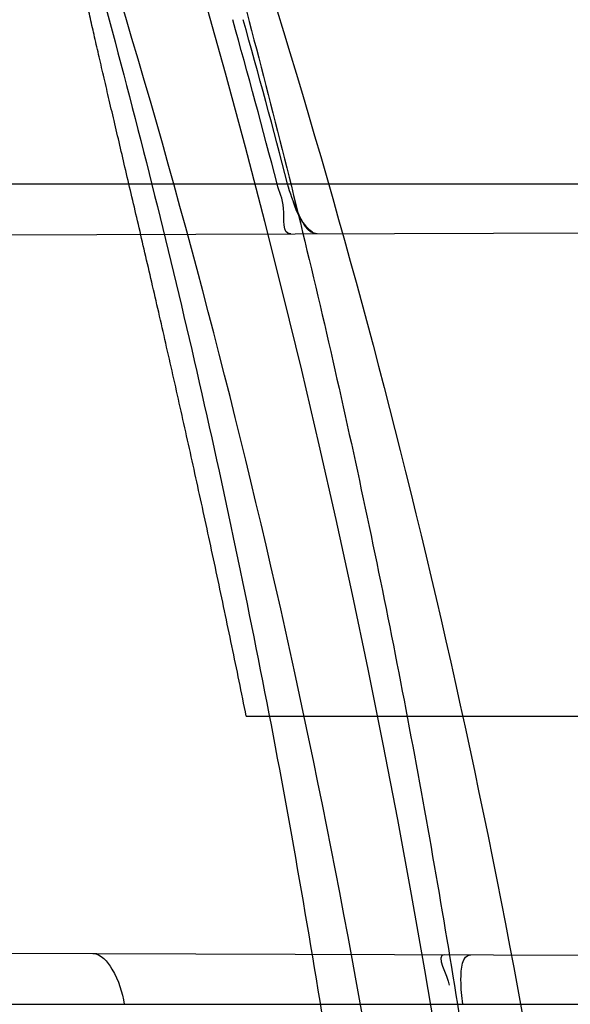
# Model space of a CAD drawing. Header units: millimetres. Extents: x 0 to 297, y 0 to 210.
# Tile 45 of 256: x 141.76 to 141.7902, y 90.9256 to 90.9796. Entities that reach past the tile are written whole.
import ezdxf

# ---------------------------------------------------------------- set-up
doc = ezdxf.new("R2010")
doc.units = ezdxf.units.MM
doc.header["$LTSCALE"] = 16.335
doc.layers.get('0').update_dxf_attribs({"linetype": 'CONTINUOUS'})
for name, color, linetype in [('01_GLOBAL', 7, 'CONTINUOUS'), ('INTFCLR_1', 7, 'CONTINUOUS'), ('INTFCLR_144815', 7, 'CONTINUOUS')]:
    doc.layers.add(name, color=color, linetype=linetype)

msp = doc.modelspace()

# ---------------------------------------------------------------- linework, layer by layer
at = {"color": 7, "linetype": 'Continuous'}
msp.add_circle((142.5788034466, 92.2083412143), 3.42, dxfattribs=at)
at = {"color": 9, "linetype": 'Continuous'}
msp.add_arc((142.5788034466, 92.2083412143), 3.3761688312, 182.9674534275, 267.0325465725, dxfattribs=at)
at = {"layer": '01_GLOBAL', "color": 7, "linetype": 'Continuous'}
msp.add_circle((142.5788034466, 92.2083412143), 3.465, dxfattribs=at)
at = {"layer": 'INTFCLR_1', "color": 9, "linetype": 'Continuous'}
for p, q in [((141.725158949, 90.97058959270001), (141.8020041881, 90.97058959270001)), ((141.7245857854, 90.9676640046), (141.8026887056, 90.9679366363)), ((141.7338707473, 90.92848277), (141.8107340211, 90.9282144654)), ((141.7357779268, 90.9255895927), (141.8111227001, 90.9255895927))]:
    msp.add_line(p, q, dxfattribs=at)
at = {"layer": 'INTFCLR_1', "color": 7, "linetype": 'Continuous'}
msp.add_lwpolyline([(141.7763412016, 90.9678446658), (141.7763010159, 90.9678471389), (141.7762597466, 90.96785482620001), (141.7762173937, 90.9678677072), (141.7761739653, 90.96788571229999), (141.7761294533, 90.96790882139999), (141.7760838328, 90.9679371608), (141.7760370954, 90.9679708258), (141.7759892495, 90.96800978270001), (141.775940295, 90.9680540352)], dxfattribs=at)
at = {"layer": 'INTFCLR_1', "color": 6, "linetype": 'Continuous'}
for centre, radius, start, end in [((141.273551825, 90.84008959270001), 0.5431065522, 270, 90.00000002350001), ((141.273551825, 90.84008959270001), 0.5161422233, 270, 90.00000002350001), ((141.2735916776, 90.8400921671), 0.5172828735, 14.6121631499, 15.6448325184), ((141.2741472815, 90.8400921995), 0.5173062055, 14.611485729, 15.6441050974)]:
    msp.add_arc(centre, radius, start, end, dxfattribs=at)
at = {"layer": 'INTFCLR_1', "color": 9, "linetype": 'Continuous'}
for points, knots in [([(141.7564146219, 90.67214758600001), (141.7574831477, 90.6750551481), (141.7595771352, 90.68092625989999), (141.7635668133, 90.69283277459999), (141.7700402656, 90.7142045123), (141.7760428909, 90.73928884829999), (141.7800065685, 90.7617077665), (141.7816728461, 90.7731553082), (141.7825328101, 90.7797764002), (141.7845176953, 90.7963988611), (141.7865801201, 90.82480135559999), (141.786249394, 90.85831129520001), (141.7846909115, 90.8800272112), (141.783710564, 90.8900544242), (141.7829887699, 90.8967234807), (141.7807586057, 90.9147232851), (141.7756949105, 90.94354598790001), (141.7683980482, 90.97168599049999), (141.7631787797, 90.98838778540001), (141.7612158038, 90.9943618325), (141.7582294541, 91.0031618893), (141.7514922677, 91.0215597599), (141.7398577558, 91.04856209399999), (141.7266081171, 91.07407256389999), (141.7173713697, 91.0897744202), (141.7130543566, 91.096763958), (141.7101864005, 91.1013200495), (141.7024300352, 91.1133026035), (141.6894327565, 91.1316928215), (141.6713790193, 91.1540805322), (141.6560874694, 91.1708617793), (141.64540551, 91.18158825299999), (141.6394993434, 91.18726746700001), (141.6313044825, 91.1949266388), (141.6198341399, 91.2049554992), (141.6074179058, 91.2146860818), (141.5999877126, 91.21997005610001), (141.5969902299, 91.2219990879), (141.595231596, 91.2231656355), (141.5931919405, 91.2244765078), (141.5909359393, 91.2258549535), (141.5889565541, 91.22699033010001), (141.587260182, 91.2278794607), (141.5858677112, 91.2285262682), (141.5847587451, 91.228921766), (141.5839916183, 91.22910084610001), (141.5833474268, 91.229003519), (141.5832219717, 91.22839726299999), (141.5835311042, 91.22772715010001), (141.5840679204, 91.2267985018), (141.5849352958, 91.22562953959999), (141.5860911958, 91.2242042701), (141.587545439, 91.22253261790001), (141.5892822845, 91.2206136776), (141.5909074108, 91.2188652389), (141.5923395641, 91.21734229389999), (141.5948337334, 91.21470682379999), (141.5989725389, 91.2103803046), (141.6073909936, 91.20154652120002), (141.6165855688, 91.19163585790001), (141.6249614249, 91.18216354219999), (141.6301387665, 91.17614023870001), (141.6384641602, 91.1662523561), (141.6512098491, 91.1502285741), (141.6679191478, 91.126915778), (141.680013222, 91.107884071), (141.6879313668, 91.094337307), (141.6933038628, 91.08480936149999), (141.702572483, 91.0674180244), (141.7149508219, 91.0411554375), (141.7234902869, 91.0192594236), (141.7274621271, 91.00790684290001)], [0, 0, 0, 0, 0.0103790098, 0.0208837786, 0.0420711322, 0.08518383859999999, 0.1071959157, 0.1183352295, 0.1239409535, 0.1295662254, 0.1744257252, 0.2192335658, 0.2417179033, 0.2473538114, 0.2529901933, 0.2641930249, 0.3081221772, 0.3509242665, 0.3614865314, 0.3667493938, 0.3719931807, 0.3926229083, 0.4323809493, 0.4704125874, 0.488853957, 0.4934075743, 0.4979380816, 0.506891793, 0.541232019, 0.5733300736, 0.6031972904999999, 0.6172524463, 0.624045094, 0.6306497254, 0.6548348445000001, 0.6750681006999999, 0.6834748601, 0.6853777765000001, 0.68719583, 0.6905456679, 0.6935010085, 0.6960526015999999, 0.698191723, 0.6999112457, 0.7012080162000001, 0.7020916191, 0.7026257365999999, 0.703100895, 0.7038825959, 0.7050751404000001, 0.7066972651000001, 0.7087491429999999, 0.7112254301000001, 0.7141189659, 0.7174213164, 0.7192231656, 0.7211235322, 0.729579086, 0.7392841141, 0.7620097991, 0.7748694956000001, 0.7816475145, 0.7886215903, 0.818178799, 0.8502213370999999, 0.88468242, 0.8936821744, 0.9027945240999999, 0.9213302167, 0.9597016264, 1, 1, 1, 1]), ([(141.589474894, 91.22708959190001), (141.5901302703, 91.2270894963), (141.5934664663, 91.2257697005), (141.5972968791, 91.2235292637), (141.6010154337, 91.2211904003), (141.6028021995, 91.2200263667), (141.6058484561, 91.21800314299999), (141.6133970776, 91.21273816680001), (141.6260174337, 91.20304741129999), (141.6376862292, 91.1930563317), (141.6460232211, 91.1854269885), (141.6520280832, 91.1797738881), (141.6628847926, 91.1691018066), (141.6784293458, 91.15240674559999), (141.6967876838, 91.1301309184), (141.7100118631, 91.1118246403), (141.7179037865, 91.099896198), (141.7208202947, 91.09536318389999), (141.7252087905, 91.0884116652), (141.734595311, 91.0728013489), (141.748064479, 91.04743455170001), (141.7598995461, 91.0205684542), (141.766753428, 91.0022608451), (141.7697904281, 90.99350690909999), (141.7717861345, 90.9875658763), (141.7770905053, 90.9709626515), (141.7845086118, 90.94298471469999), (141.7896594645, 90.91431187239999), (141.7919274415, 90.89640779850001), (141.7926613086, 90.8897756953), (141.793657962, 90.87980496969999), (141.795242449, 90.8582113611), (141.7955788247, 90.82488434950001), (141.7934815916, 90.79663997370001), (141.7914638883, 90.7801127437), (141.7905895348, 90.7735282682), (141.788895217, 90.7621430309), (141.7848639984, 90.73984187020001), (141.7787596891, 90.71489416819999), (141.7721799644, 90.6936469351), (141.768123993, 90.6818069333), (141.7659952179, 90.6759685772), (141.7649089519, 90.6730772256)], [0, 0, 0, 0, 0.0031306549, 0.0166311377, 0.0214593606, 0.0240790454, 0.0268205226, 0.0389267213, 0.0680356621, 0.1027866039, 0.1122691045, 0.1220183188, 0.1421809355, 0.1849822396, 0.2309158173, 0.2799873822, 0.2927706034, 0.2992370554, 0.3057353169, 0.3320403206, 0.3862319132, 0.4428084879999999, 0.4721383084, 0.4795908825, 0.487069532, 0.5020757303, 0.5628487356, 0.6251729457, 0.6410612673, 0.6490543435, 0.6570463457, 0.6889269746, 0.7524526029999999, 0.8160592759, 0.8240370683, 0.8319876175, 0.8477879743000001, 0.8790177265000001, 0.9402188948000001, 0.970317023, 0.9852457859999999, 1, 1, 1, 1]), ([(141.5894748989, 90.4530895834), (141.5892979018, 90.4530896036), (141.5888645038, 90.453175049), (141.5888868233, 90.45395412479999), (141.5893505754, 90.4547556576), (141.5901524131, 90.4559470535), (141.5913747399, 90.4574296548), (141.5929802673, 90.4592514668), (141.5949656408, 90.4613878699), (141.5971947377, 90.4637206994), (141.5996190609, 90.4662163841), (141.6031782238, 90.46985252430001), (141.6105296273, 90.4773399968), (141.6195432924, 90.486704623), (141.6278287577, 90.4956995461), (141.6323134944, 90.500698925), (141.6349707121, 90.50370456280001), (141.642015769, 90.5117541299), (141.6542358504, 90.5264206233), (141.6711890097, 90.54891642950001), (141.6850238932, 90.56953556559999), (141.6937443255, 90.58386952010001), (141.6977917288, 90.5908225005), (141.7005148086, 90.5955870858), (141.7080176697, 90.6090898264), (141.7196527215, 90.63222718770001), (141.7309710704, 90.65919529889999), (141.7380553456, 90.6789827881), (141.7414080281, 90.689232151), (141.74326968, 90.6952065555), (141.7478571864, 90.7104352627), (141.754617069, 90.7369742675), (141.7601493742, 90.7689508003), (141.7625257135, 90.7901596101), (141.7633872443, 90.80011831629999), (141.7638973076, 90.8068091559), (141.7650129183, 90.8251434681), (141.7653124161, 90.8551382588), (141.7631848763, 90.8850242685), (141.7609722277, 90.9031442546), (141.7600677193, 90.9097228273), (141.758622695, 90.9195008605), (141.7550282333, 90.9402318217), (141.7477475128, 90.9712699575), (141.7401050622, 90.9953997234), (141.7358975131, 91.00714062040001)], [0, 0, 0, 0, 0.0008731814, 0.0017184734, 0.0032338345, 0.0055641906, 0.008732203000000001, 0.0127298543, 0.0175349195, 0.0231216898, 0.028646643, 0.0346996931, 0.0482229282, 0.0804128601, 0.09881585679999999, 0.1085510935, 0.1135452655, 0.1186072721, 0.1613234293, 0.207686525, 0.2575125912, 0.2837456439, 0.2904463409, 0.297201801, 0.3108185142, 0.3666506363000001, 0.4248611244, 0.4549770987, 0.470314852, 0.4780577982, 0.4858479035, 0.548777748, 0.6130125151, 0.6457681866, 0.6540348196, 0.6623247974, 0.6788712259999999, 0.7446474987, 0.8101274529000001, 0.8265054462, 0.8346996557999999, 0.8428862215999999, 0.8752668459, 0.9384715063, 1, 1, 1, 1])]:
    msp.add_open_spline(points, degree=3, knots=knots, dxfattribs=at)
at = {"layer": 'INTFCLR_1', "color": 6, "linetype": 'Continuous'}
for points, knots in [([(141.6277114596, 91.22708959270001), (141.62722335, 91.22708959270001), (141.6272941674, 91.2251154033), (141.6286240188, 91.2237135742), (141.6303773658, 91.2209404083), (141.6330579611, 91.2176754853), (141.636536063, 91.21338186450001), (141.6409148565, 91.2081556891), (141.6460561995, 91.2020006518), (141.6515635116, 91.19533394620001), (141.6570035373, 91.1886267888), (141.6620669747, 91.18224014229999), (141.6667156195, 91.1762455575), (141.6709428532, 91.17066993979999), (141.6747632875, 91.16552206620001), (141.678203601, 91.1607902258), (141.6812975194, 91.15645408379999), (141.684076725, 91.1524886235), (141.6865629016, 91.14888322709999), (141.6887839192, 91.1456142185), (141.6907670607, 91.14265455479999), (141.6925435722, 91.139969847), (141.6941233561, 91.1375556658), (141.6955259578, 91.1353899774), (141.6967707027, 91.1334503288), (141.6978866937, 91.13169669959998), (141.6988796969, 91.1301244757), (141.6997620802, 91.12871811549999), (141.7005836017, 91.12740101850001), (141.7014128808, 91.12606327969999), (141.7023097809, 91.1246072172), (141.7032931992, 91.12299941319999), (141.7043734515, 91.121219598), (141.7055619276, 91.1192446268), (141.706875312, 91.1170411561), (141.7083246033, 91.11458304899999), (141.7099237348, 91.11183694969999), (141.7116817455, 91.10877663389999), (141.7136163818, 91.10535704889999), (141.7157436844, 91.1015316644), (141.7180830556, 91.0972414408), (141.7206593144, 91.0924115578), (141.7234900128, 91.0869698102), (141.726590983, 91.0808326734), (141.7299816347, 91.0738979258), (141.7336899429, 91.06602274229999), (141.7377398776, 91.05703497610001), (141.7421529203, 91.0467148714), (141.7469453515, 91.0347982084), (141.7521299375, 91.02090744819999), (141.7576364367, 91.0047235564), (141.7631009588, 90.9866925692), (141.7681397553, 90.9675743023), (141.7724835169, 90.948235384), (141.7760959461, 90.928843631), (141.7789762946, 90.9094758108), (141.7811396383, 90.8901288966), (141.78259316, 90.8708485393), (141.7833500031, 90.85161596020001), (141.7834187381, 90.8324615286), (141.782807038, 90.8133676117), (141.7815194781, 90.7943366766), (141.7795595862, 90.7753839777), (141.7769236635, 90.75647136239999), (141.7736112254, 90.7376240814), (141.7696058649, 90.7188012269), (141.7649044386, 90.700026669), (141.7595680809, 90.6815608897), (141.7539109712, 90.6643011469), (141.7483372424, 90.6489785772), (141.7431614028, 90.6358921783), (141.7384031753, 90.6246472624), (141.7340415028, 90.6149110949), (141.7300563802, 90.60642995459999), (141.7264192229, 90.5989959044), (141.7231040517, 90.5924542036), (141.7200858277, 90.5866790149), (141.7173473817, 90.581575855), (141.7148681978, 90.57706222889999), (141.7126227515, 90.5730569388), (141.7105887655, 90.5694929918), (141.7087453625, 90.56631374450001), (141.7070795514, 90.563481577), (141.705579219, 90.560962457), (141.7042282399, 90.55871863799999), (141.7030062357, 90.55670860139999), (141.701896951, 90.554899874), (141.7008702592, 90.5532389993), (141.6998448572, 90.5515926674), (141.698741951, 90.54983502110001), (141.697495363, 90.547864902), (141.6960930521, 90.5456696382), (141.6945138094, 90.5432229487), (141.6927331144, 90.5404962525), (141.6907308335, 90.5374685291), (141.6884841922, 90.5341192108), (141.6859642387, 90.5304209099), (141.6831423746, 90.52634758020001), (141.6799866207, 90.5218758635), (141.6764721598, 90.51699345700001), (141.6725652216, 90.5116795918), (141.668231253, 90.50591584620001), (141.6634587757, 90.49971750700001), (141.6582464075, 90.493104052), (141.6526341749, 90.48615232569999), (141.646910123, 90.4792048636), (141.6415439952, 90.4727739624), (141.6369559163, 90.4673043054), (141.633315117, 90.4628207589), (141.6305101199, 90.4594209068), (141.6286771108, 90.45653647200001), (141.6273060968, 90.45510292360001), (141.6272194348, 90.45308959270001), (141.6277114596, 90.45308959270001)], [0, 0, 0, 0, 0.0017146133, 0.0041239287, 0.0077631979, 0.0127375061, 0.019147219, 0.0271011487, 0.0367138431, 0.0473099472, 0.0574795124, 0.0670486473, 0.07593967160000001, 0.0841262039, 0.0916267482, 0.0984583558, 0.1046766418, 0.1103381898, 0.1154683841, 0.1200606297, 0.1242209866, 0.1279830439, 0.1313690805, 0.1343557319, 0.1370466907, 0.1394649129, 0.141657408, 0.1435788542, 0.1452969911, 0.147110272, 0.1491076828, 0.1513042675, 0.1537308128, 0.1564212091, 0.1594011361, 0.1627417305, 0.1664450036, 0.1705638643, 0.1751393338, 0.1802462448, 0.1859394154, 0.1923045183, 0.1994748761, 0.2074861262, 0.2164579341, 0.2265900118, 0.2380620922, 0.2510852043, 0.2660147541, 0.2831767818, 0.3031618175, 0.3260557, 0.3493456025, 0.3725974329, 0.3956655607, 0.4186206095, 0.4413650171, 0.4640353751, 0.4865253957, 0.5089623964, 0.531306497, 0.5536180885, 0.5759523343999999, 0.598223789, 0.6206818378, 0.6431588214, 0.6658101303, 0.6886542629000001, 0.710664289, 0.7296002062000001, 0.7459208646, 0.7600932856, 0.7724882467, 0.7833944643, 0.793008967, 0.8015592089, 0.8091555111, 0.8158987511, 0.8219029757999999, 0.8272448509, 0.832028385, 0.8363175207, 0.8401542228, 0.8435703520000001, 0.8466171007, 0.8493545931, 0.8518335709, 0.8540704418, 0.8562135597, 0.8586467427, 0.8613594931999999, 0.864403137, 0.8677972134, 0.87158895, 0.8758429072, 0.8805481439, 0.8857559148, 0.8915631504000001, 0.8979547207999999, 0.9049814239, 0.9126947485, 0.9211229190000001, 0.9303127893, 0.9401736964, 0.9507020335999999, 0.9616958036, 0.9717974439, 0.9801138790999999, 0.9868020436, 0.9920080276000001, 0.9957951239, 0.9982716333, 1, 1, 1, 1]), ([(141.6277114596, 90.45308959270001), (141.628171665, 90.45308959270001), (141.6293857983, 90.4535584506), (141.6315047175, 90.4546851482), (141.6344755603, 90.4566024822), (141.6382959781, 90.45932618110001), (141.6430293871, 90.46297042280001), (141.6486619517, 90.46758769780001), (141.6548706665, 90.47298156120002), (141.6611699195, 90.47874448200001), (141.6671157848, 90.4844418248), (141.6725640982, 90.4898702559), (141.6775235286, 90.49499331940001), (141.6820174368, 90.4997851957), (141.6860792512, 90.50424019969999), (141.6897364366, 90.50835687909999), (141.6930192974, 90.51213812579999), (141.695970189, 90.5156093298), (141.6986132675, 90.51877794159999), (141.7009775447, 90.5216603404), (141.7030883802, 90.5242738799), (141.7049778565, 90.526646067), (141.7066938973, 90.528827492), (141.7083843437, 90.53100071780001), (141.7101852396, 90.53334413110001), (141.7120971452, 90.53586602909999), (141.7139888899, 90.53839686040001), (141.7158471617, 90.5409158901), (141.7177807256, 90.5435730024), (141.719921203, 90.54655873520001), (141.7223135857, 90.5499520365), (141.7249869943, 90.55381783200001), (141.7279695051, 90.558226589), (141.7312859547, 90.56325135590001), (141.7349620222, 90.56898214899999), (141.739037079, 90.5755449), (141.7435494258, 90.58308452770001), (141.7485344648, 90.591778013), (141.7540294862, 90.6018595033), (141.760066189, 90.61360340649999), (141.766684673, 90.62742065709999), (141.7737557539, 90.64350792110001), (141.780825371, 90.6613597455), (141.7874356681, 90.68018148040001), (141.7933066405, 90.6992600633), (141.7983875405, 90.71840914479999), (141.8026952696, 90.7376081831), (141.8062277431, 90.7567556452), (141.8090134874, 90.77590353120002), (141.811058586, 90.7949702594), (141.8123825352, 90.81398619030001), (141.8129971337, 90.83293247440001), (141.8129122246, 90.8518123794), (141.8121342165, 90.87063713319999), (141.8106673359, 90.8893947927), (141.8085112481, 90.9080934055), (141.8056642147, 90.9267302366), (141.8021262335, 90.9452767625), (141.7978831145, 90.9637745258), (141.7929277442, 90.9822003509), (141.7872355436, 91.0005755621), (141.7808222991, 91.0188067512), (141.7739442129, 91.03620618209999), (141.7670434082, 91.0519657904), (141.7605810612, 91.0655293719), (141.7546880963, 91.07706645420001), (141.7493295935, 91.08696962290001), (141.7444701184, 91.0955139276), (141.7400702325, 91.1029297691), (141.7360941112, 91.1093927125), (141.7325006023, 91.1150506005), (141.7292596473, 91.12001098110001), (141.726339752, 91.12437206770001), (141.7237187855, 91.128203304), (141.7213647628, 91.13157857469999), (141.7192605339, 91.1345456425), (141.717372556, 91.1371689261), (141.7156764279, 91.13949490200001), (141.7140548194, 91.1416921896), (141.7123690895, 91.1439503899), (141.7105117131, 91.1464071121), (141.7085985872, 91.1489024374), (141.7066793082, 91.1513715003), (141.7047357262, 91.15383994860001), (141.7026024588, 91.1565116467), (141.7002196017, 91.15944934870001), (141.69755058, 91.1626834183), (141.6945697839, 91.1662275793), (141.6912418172, 91.1701004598), (141.6875371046, 91.1743119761), (141.6834171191, 91.178874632), (141.6788518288, 91.1837864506), (141.6738154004, 91.18903530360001), (141.6682758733, 91.1946010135), (141.6622344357, 91.2004349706), (141.6557918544, 91.2063757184), (141.6493931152, 91.21197413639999), (141.6435362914, 91.2168073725), (141.6386043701, 91.22062540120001), (141.6346411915, 91.223465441), (141.6315795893, 91.22545094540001), (141.6294126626, 91.22660901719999), (141.6281767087, 91.22708959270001), (141.6277114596, 91.22708959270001)], [0, 0, 0, 0, 0.0015510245, 0.0042404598, 0.008161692, 0.0134191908, 0.0200669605, 0.0282845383, 0.0379646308, 0.04778133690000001, 0.0570562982, 0.0657163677, 0.0737008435, 0.0810864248, 0.08785639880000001, 0.09401872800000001, 0.09964461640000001, 0.1047327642, 0.1093734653, 0.1135510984, 0.1172970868, 0.1206958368, 0.1237721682, 0.1266512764, 0.1299751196, 0.1337328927, 0.1373171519, 0.1406241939, 0.1442827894, 0.1483924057, 0.1530055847, 0.1582756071, 0.1642330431, 0.1709447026, 0.1785661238, 0.1871788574, 0.1969791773, 0.2081785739, 0.2209513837, 0.2356728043, 0.2526768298, 0.2725784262, 0.2948857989, 0.3173719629, 0.3397942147, 0.362144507, 0.3841260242, 0.4060931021, 0.4277499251, 0.4493238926, 0.4707068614, 0.4919794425, 0.5131973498, 0.5343237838, 0.5554641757, 0.5765947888, 0.5977467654, 0.6189899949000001, 0.6402145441, 0.6616941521, 0.6832817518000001, 0.7050322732, 0.7268136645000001, 0.7463228, 0.7630041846, 0.7774428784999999, 0.7899800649, 0.8009502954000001, 0.8105690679, 0.8190401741, 0.8265233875, 0.8331581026, 0.8390096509, 0.8442114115, 0.8488026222, 0.8528784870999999, 0.8564706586, 0.8596954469, 0.8625805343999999, 0.8656744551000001, 0.8691928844, 0.8729603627, 0.8762716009, 0.879732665, 0.8835489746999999, 0.8877941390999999, 0.8924809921, 0.8976810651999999, 0.9034017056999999, 0.9096904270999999, 0.916584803, 0.9241199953, 0.932290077, 0.9411002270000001, 0.9505839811, 0.960593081, 0.9706330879, 0.9792338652, 0.9861845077, 0.991642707, 0.9956806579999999, 0.9984319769, 1, 1, 1, 1]), ([(141.7748923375, 90.9678396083), (141.7744080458, 90.96783791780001), (141.7746677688, 90.9694437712), (141.7742608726, 90.9701388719), (141.7741433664, 90.97058959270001)], [0, 0, 0, 0, 0.5097403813, 1, 1, 1, 1]), ([(141.7640418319, 90.9283774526), (141.7644919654, 90.92837588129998), (141.7653498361, 90.9272874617), (141.765650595, 90.9262622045), (141.7657672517, 90.9255895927)], [0, 0, 0, 0, 0.3973696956, 1, 1, 1, 1]), ([(141.7843393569, 90.9255895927), (141.7842647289, 90.9260349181), (141.78418968, 90.9267976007), (141.78427407, 90.9283068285), (141.7847626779, 90.92830512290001)], [0, 0, 0, 0, 0.4802819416, 1, 1, 1, 1])]:
    msp.add_open_spline(points, degree=3, knots=knots, dxfattribs=at)
at = {"layer": 'INTFCLR_1', "color": 7, "linetype": 'Continuous'}
msp.add_open_spline([(141.7763412, 90.9678446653), (141.7757965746, 90.9678427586), (141.7752146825, 90.96917788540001), (141.7748580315, 90.9700707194), (141.7747230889, 90.9705895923)], degree=3, knots=[0, 0, 0, 0, 0.5039304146, 1, 1, 1, 1], dxfattribs=at)
msp.add_open_spline([(141.775940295, 90.9680540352), (141.7755084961, 90.96845656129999), (141.7751986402, 90.969013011), (141.7750480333, 90.96958379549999)], degree=3, dxfattribs=at)
at = {"layer": 'INTFCLR_1', "color": 6, "linetype": 'Continuous'}
msp.add_open_spline([(141.7833356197, 90.92831010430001), (141.7827701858, 90.92831207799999), (141.7834942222, 90.9271902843), (141.7835876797, 90.92663262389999)], degree=3, dxfattribs=at)
at = {"layer": 'INTFCLR_144815', "color": 9, "linetype": 'Continuous'}
msp.add_line((141.7724577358, 90.9413861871), (141.8131257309, 90.9413861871), dxfattribs=at)
at = {"layer": 'INTFCLR_144815', "color": 6, "linetype": 'Continuous'}
for radius in [0.5743020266, 0.5472855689]:
    msp.add_circle((141.273551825, 90.84008959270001), radius, dxfattribs=at)
for radius, start, end in [(0.7917112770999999, 313.9937911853, 154.5150993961), (0.7647112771, 312.9543589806, 154.5144414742), (0.73941501, 282.2440355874, 71.2863570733), (0.5834285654, 308.490992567, 51.50900743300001), (0.6104450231, 316.9838592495, 43.0161407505), (0.5760164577, 313.9992414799, 46.00075850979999)]:
    msp.add_arc((141.273551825, 90.84008959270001), radius, start, end, dxfattribs=at)
at = {"layer": 'INTFCLR_144815', "color": 9, "linetype": 'Continuous'}
for centre, radius, start, end in [((141.273551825, 90.84008959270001), 0.7345008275, 292.4997540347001, 54.0964566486), ((141.2735550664, 90.84009111), 0.6625959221, 292.4997540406, 54.09645665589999), ((141.2735749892, 90.84009512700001), 0.6513931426, 311.2505121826, 48.7494878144), ((141.2735518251, 90.84008959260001), 0.5937131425, 314.0862202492, 45.9137797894), ((141.273551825, 90.84008959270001), 0.5795156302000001, 313.8592910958, 46.1407088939), ((141.273551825, 90.84008959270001), 0.5757241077, 314.0319604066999, 45.9680396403)]:
    msp.add_arc(centre, radius, start, end, dxfattribs=at)
at = {"layer": 'INTFCLR_144815', "color": 6, "linetype": 'Continuous'}
for points, knots in [([(141.8173538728, 90.8400895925), (141.8173538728, 90.8429179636), (141.8173118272, 90.8485754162), (141.8171225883, 90.85706124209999), (141.8168070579, 90.8655470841), (141.8163650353, 90.87403295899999), (141.8157962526, 90.88251870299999), (141.8151003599, 90.891004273), (141.8142769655, 90.8994892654), (141.8133255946, 90.9079734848), (141.8122457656, 90.91645624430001), (141.8110369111, 90.9249371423), (141.8096985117, 90.9334151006), (141.8082299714, 90.94188934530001), (141.8066308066, 90.95035831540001), (141.8049004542, 90.9588208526), (141.8030385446, 90.9672748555), (141.80104466, 90.9757185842), (141.7989186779, 90.98414922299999), (141.7966604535, 90.9925643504), (141.7942702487, 91.0009603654), (141.7917483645, 91.0093340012), (141.789095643, 91.01768070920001), (141.7863130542, 91.02599619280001), (141.7834022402, 91.03427485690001), (141.7803651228, 91.0425111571), (141.7772043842, 91.0506984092), (141.7739232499, 91.0588295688), (141.7705257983, 91.06689663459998), (141.767016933, 91.07489092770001), (141.763402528, 91.0828029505), (141.7596895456, 91.09062233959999), (141.7558861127, 91.0983379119), (141.7520015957, 91.10593770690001), (141.7480466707, 91.1134090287), (141.744033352, 91.1207385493), (141.7399749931, 91.1279124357), (141.7358862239, 91.13491655), (141.7317828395, 91.1417366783), (141.7276816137, 91.148358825), (141.7236000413, 91.1547695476), (141.7195560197, 91.1609563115), (141.7155674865, 91.1669078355), (141.7116520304, 91.17261441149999), (141.7078264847, 91.17806819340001), (141.7041065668, 91.1832633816), (141.7005065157, 91.1881963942), (141.6970389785, 91.19286569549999), (141.6937149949, 91.1972715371), (141.690544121, 91.20141556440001), (141.6875338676, 91.20530135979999), (141.6846894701, 91.2089345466), (141.6820136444, 91.2123229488), (141.6795073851, 91.21547549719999), (141.6771704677, 91.2184015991), (141.6750020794, 91.22111039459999), (141.6730008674, 91.22361076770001), (141.6711651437, 91.22591115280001), (141.669493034, 91.2280194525), (141.6679826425, 91.2299427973), (141.666632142, 91.23168780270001), (141.6654391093, 91.2332604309), (141.6644023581, 91.2346669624), (141.6635160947, 91.2359113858), (141.6627882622, 91.2370028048), (141.6621863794, 91.2379330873), (141.6617182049, 91.2388949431), (141.6610997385, 91.2396961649), (141.6615040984, 91.2405846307), (141.6617698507, 91.240589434)], [0, 0, 0, 0, 0.0193136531, 0.0386315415, 0.05795820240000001, 0.0772974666, 0.0966541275, 0.1160313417, 0.1354339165, 0.1548642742, 0.1743271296, 0.1938240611, 0.2133596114, 0.2329339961, 0.2525510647, 0.2722100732, 0.2919141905, 0.3116608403, 0.3314519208, 0.351283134, 0.3711547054, 0.3910601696, 0.4109974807, 0.4309575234, 0.4509352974, 0.4709189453, 0.4908990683, 0.5108615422, 0.5307908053, 0.5506690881, 0.5704756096, 0.5901867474, 0.6097758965, 0.6292133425, 0.6484663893, 0.6674992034, 0.6862731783, 0.7047472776, 0.7228785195, 0.7406226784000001, 0.7579352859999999, 0.7747726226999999, 0.7910927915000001, 0.8068568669, 0.8220298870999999, 0.8365818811, 0.8504883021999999, 0.8637310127, 0.8762964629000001, 0.8881752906, 0.8993620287, 0.9098612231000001, 0.9196832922, 0.928844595, 0.9373624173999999, 0.9452545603, 0.952538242, 0.9592315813, 0.9653514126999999, 0.970913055, 0.9759307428, 0.980418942, 0.9843915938, 0.9878631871, 0.9908472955, 0.9933569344, 0.9954053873, 0.9981850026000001, 1, 1, 1, 1]), ([(141.6746009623, 90.43958975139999), (141.6743294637, 90.43959473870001), (141.6739346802, 90.44051627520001), (141.6745467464, 90.4413356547), (141.6750158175, 90.4423304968), (141.6756162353, 90.44328992), (141.6763427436, 90.4444157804), (141.6772268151, 90.4456987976), (141.6782605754, 90.44714833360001), (141.6794495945, 90.44876833), (141.6807951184, 90.4505653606), (141.6822994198, 90.4525454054), (141.6839649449, 90.45471611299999), (141.6857956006, 90.45708743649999), (141.6877946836, 90.4596693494), (141.6899625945, 90.4624689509), (141.6922956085, 90.46548894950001), (141.6947877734, 90.46873001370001), (141.6974360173, 90.4721973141), (141.7002434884, 90.4759050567), (141.7032142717, 90.479869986), (141.7063442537, 90.4840993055), (141.7096232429, 90.48859288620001), (141.7130388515, 90.4933481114), (141.7165811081, 90.4983662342), (141.7202374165, 90.50364521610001), (141.7239937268, 90.50918105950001), (141.7278347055, 90.5149677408), (141.731743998, 90.52099726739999), (141.735704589, 90.5272598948), (141.7396991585, 90.53374437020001), (141.7437104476, 90.540438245), (141.7477216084, 90.5473282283), (141.7517165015, 90.5544005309), (141.7556799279, 90.56164117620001), (141.7595977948, 90.56903626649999), (141.7634572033, 90.57657217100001), (141.767246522, 90.5842357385), (141.7709553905, 90.5920144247), (141.7745746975, 90.5998964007), (141.7780965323, 90.60787062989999), (141.7815140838, 90.6159268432), (141.7848215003, 90.6240554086), (141.7880144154, 90.63224886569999), (141.7910827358, 90.6404831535), (141.7940232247, 90.64874868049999), (141.7968372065, 90.6570474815), (141.7995279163, 90.6653897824), (141.8020958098, 90.6737784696), (141.8045374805, 90.68220316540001), (141.8068514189, 90.6906590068), (141.8090350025, 90.6991353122), (141.811086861, 90.7076240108), (141.8130074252, 90.7161235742), (141.8147973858, 90.72463376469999), (141.8164574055, 90.7331545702), (141.8179878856, 90.74168503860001), (141.8193889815, 90.750222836), (141.8206608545, 90.75876512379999), (141.8218038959, 90.7673101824), (141.8228186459, 90.77585753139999), (141.8237055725, 90.7844065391), (141.8244651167, 90.7929567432), (141.8250976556, 90.80150752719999), (141.8256035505, 90.8100588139), (141.825983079, 90.8186102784), (141.8262364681, 90.8271620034), (141.8263638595, 90.8357137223), (141.8263653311, 90.8442655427), (141.8262408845, 90.8528172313), (141.825990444, 90.8613689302), (141.8256138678, 90.8699203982), (141.8251109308, 90.8784716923), (141.8244813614, 90.887022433), (141.8237248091, 90.89557247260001), (141.8228408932, 90.9041213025), (141.821829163, 90.912668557), (141.8206891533, 90.9212135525), (141.8194203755, 90.92975547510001), (141.8180223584, 90.9382932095), (141.8164946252, 90.9468255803), (141.8148367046, 90.9553513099), (141.8130483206, 90.963868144), (141.8111294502, 90.9723729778), (141.8090801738, 90.9808627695), (141.8069004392, 90.98933536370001), (141.8045900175, 90.9977893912), (141.8021489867, 91.00622242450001), (141.7995780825, 91.01463013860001), (141.7968786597, 91.02300697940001), (141.794052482, 91.0313470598), (141.7911015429, 91.0396447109), (141.7880284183, 91.0478935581), (141.7848363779, 91.0560864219), (141.7815294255, 91.0642154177), (141.7781123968, 91.07227190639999), (141.7745910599, 91.08024645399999), (141.7709722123, 91.0881288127), (141.7672637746, 91.0959079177), (141.7634748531, 91.1035719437), (141.7596157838, 91.11110838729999), (141.7556981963, 91.11850409), (141.7517349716, 91.12574544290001), (141.7477402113, 91.1328185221), (141.7437291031, 91.139709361), (141.7397177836, 91.14640416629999), (141.7357230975, 91.1528896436), (141.7317622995, 91.15915334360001), (141.7278527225, 91.165183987), (141.7240113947, 91.17097180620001), (141.7202546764, 91.17650879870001), (141.7165979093, 91.18178892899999), (141.7130551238, 91.18680822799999), (141.7096387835, 91.1915648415), (141.7063596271, 91.1960589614), (141.7032265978, 91.2002926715), (141.7002468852, 91.2042696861), (141.6974259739, 91.20799513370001), (141.6947677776, 91.2114752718), (141.6922747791, 91.2147172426), (141.689948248, 91.21772876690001), (141.6877884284, 91.2205179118), (141.6857947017, 91.2230929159), (141.6839658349, 91.225461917), (141.6823001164, 91.22763286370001), (141.6807955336, 91.2296132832), (141.6794499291, 91.23141037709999), (141.6782609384, 91.2330304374), (141.6772266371, 91.234480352), (141.6763438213, 91.235762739), (141.6756133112, 91.23689083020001), (141.6750243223, 91.237843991), (141.6745991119, 91.2386960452), (141.6741632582, 91.23944360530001), (141.6741898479, 91.240581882), (141.6746009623, 91.240589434)], [0, 0, 0, 0, 0.0009311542, 0.0023661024, 0.0034197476, 0.004708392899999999, 0.006238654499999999, 0.0080169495, 0.0100497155, 0.0123440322, 0.0149074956, 0.0177478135, 0.0208710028, 0.0242896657, 0.0280205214, 0.0320682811, 0.0364316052, 0.0411066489, 0.04608797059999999, 0.0513925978, 0.0570544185, 0.0630770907, 0.069434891, 0.0761294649, 0.08315356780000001, 0.09049758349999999, 0.0981493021, 0.1060937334, 0.1143137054, 0.1227901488, 0.1315025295, 0.1404294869, 0.1495493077, 0.1588404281, 0.1682819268, 0.1778537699, 0.1875370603, 0.197314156, 0.207168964, 0.217086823, 0.2270545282, 0.2370604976, 0.2470942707, 0.2571461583, 0.2672135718, 0.2772260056, 0.2872285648, 0.2972614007, 0.3072826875, 0.3173107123, 0.3273382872, 0.3373435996, 0.3473246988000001, 0.3572841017, 0.367223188, 0.3771444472, 0.387051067, 0.3969410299, 0.4068119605, 0.4166652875, 0.4265028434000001, 0.4363264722, 0.4461370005, 0.4559367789, 0.4657270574, 0.4755104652, 0.4852884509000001, 0.4950636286, 0.5048374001, 0.5146124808, 0.5243903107, 0.5341735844, 0.5439637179, 0.5537632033, 0.5635732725, 0.5733961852, 0.5832332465, 0.5930862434, 0.6029564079, 0.6128446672, 0.6227518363, 0.6326790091, 0.6426268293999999, 0.6525927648, 0.6625749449, 0.6725742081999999, 0.6825911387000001, 0.6926266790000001, 0.7026779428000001, 0.7127386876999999, 0.7228052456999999, 0.7328732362, 0.7429368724, 0.7529895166, 0.7630233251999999, 0.7730292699, 0.7829971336, 0.7929151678, 0.8027701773, 0.8125475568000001, 0.8222311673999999, 0.8318035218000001, 0.8412455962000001, 0.8505374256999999, 0.8596580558, 0.8685859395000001, 0.8772993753, 0.8857769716, 0.8939982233, 0.9019439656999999, 0.9095970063, 0.9169424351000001, 0.9239679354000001, 0.9306640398, 0.9370242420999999, 0.9430448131, 0.9487246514, 0.9540648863, 0.9590688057, 0.9637413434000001, 0.9680887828, 0.9721183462, 0.9758379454, 0.9792560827, 0.9823810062, 0.9852211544, 0.9877847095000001, 0.9900792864, 0.992112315, 0.993890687, 0.995421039, 0.9967097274, 0.9977633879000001, 0.9985900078, 1, 1, 1, 1]), ([(141.6367999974, 91.22708959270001), (141.6364399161, 91.22708959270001), (141.6363255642, 91.2257295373), (141.6372569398, 91.2246598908), (141.63838536, 91.2227304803), (141.640177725, 91.22043632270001), (141.6424921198, 91.21746939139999), (141.6453817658, 91.2139362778), (141.6488464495, 91.20973608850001), (141.6528933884, 91.2048489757), (141.6575677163, 91.199162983), (141.6628623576, 91.1926298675), (141.6687637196, 91.1851889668), (141.6752395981, 91.1767911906), (141.6822044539, 91.1674440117), (141.6895907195, 91.157123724), (141.6972639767, 91.1458992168), (141.7051198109, 91.13380263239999), (141.7130153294, 91.12094050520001), (141.7208404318, 91.1073882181), (141.7284773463, 91.0932606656), (141.7358420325, 91.0786403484), (141.7428534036, 91.06363170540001), (141.7494631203, 91.0482979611), (141.755622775, 91.03272547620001), (141.7613102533, 91.0169574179), (141.7665038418, 91.0010528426), (141.7711928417, 90.98505273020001), (141.7753772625, 90.9689752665), (141.7790480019, 90.9528793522), (141.7822197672, 90.9367335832), (141.7848866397, 90.9206013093), (141.7870606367, 90.9044473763), (141.7887417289, 90.888322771), (141.7899368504, 90.8722155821), (141.7906506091, 90.85614051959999), (141.7908088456, 90.8454361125), (141.7908088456, 90.84008959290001)], [0, 0, 0, 0, 0.0025344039, 0.005901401, 0.0109295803, 0.0177704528, 0.0265540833, 0.0373505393, 0.04991676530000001, 0.0648695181, 0.0820131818, 0.1017234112, 0.1240566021, 0.1488553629, 0.1763609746, 0.2060970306, 0.2381748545, 0.2720515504, 0.3076064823, 0.3443876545, 0.3821831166, 0.4206251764, 0.4595934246, 0.4987613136, 0.5381325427, 0.5774437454, 0.6167240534, 0.6558745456, 0.6947773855, 0.7336358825, 0.7720551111, 0.8105726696, 0.8487051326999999, 0.8867612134, 0.9246626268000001, 0.9623689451, 1, 1, 1, 1]), ([(141.6876600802, 91.22708959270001), (141.6873876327, 91.22708959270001), (141.6869901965, 91.2261607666), (141.6875708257, 91.2253271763), (141.6880138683, 91.224310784), (141.6885845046, 91.22333053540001), (141.6892758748, 91.22218000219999), (141.6901180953, 91.2208688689), (141.6911032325, 91.2193879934), (141.6922361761, 91.21773389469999), (141.693517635, 91.2159004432), (141.6949495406, 91.213881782), (141.696533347, 91.21167127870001), (141.6982702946, 91.2092621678), (141.7001613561, 91.20664723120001), (141.702206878, 91.20381933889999), (141.7044067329, 91.2007711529), (141.7067598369, 91.1974957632), (141.7092643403, 91.193986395), (141.7119171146, 91.1902371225), (141.7147138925, 91.18624270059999), (141.7176489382, 91.1819990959), (141.7207150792, 91.1775035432), (141.7239035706, 91.17275489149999), (141.7272041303, 91.1677537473), (141.7306050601, 91.1625025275), (141.7340933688, 91.1570055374), (141.737654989, 91.1512689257), (141.7412750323, 91.1453005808), (141.7449380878, 91.1391099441), (141.7486285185, 91.1327077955), (141.7523307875, 91.12610594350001), (141.7560297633, 91.1193168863), (141.759710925, 91.11235358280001), (141.7633605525, 91.10522919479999), (141.7669658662, 91.0979568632), (141.7705151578, 91.0905494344), (141.7739978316, 91.08301930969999), (141.7774044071, 91.0753783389), (141.7807265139, 91.06763769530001), (141.7839568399, 91.0598078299), (141.7870890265, 91.0518985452), (141.7901177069, 91.0439187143), (141.7930382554, 91.0358767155), (141.7958469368, 91.02777984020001), (141.7985405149, 91.0196351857), (141.8011165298, 91.0114486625), (141.8035728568, 91.0032261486), (141.8059080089, 90.9949723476), (141.8081207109, 90.9866920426), (141.8102101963, 90.97838888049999), (141.8121758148, 90.9700666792), (141.814017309, 90.9617281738), (141.8157344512, 90.95337641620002), (141.8173273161, 90.9450134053), (141.8187959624, 90.93664150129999), (141.8201406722, 90.9282620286), (141.8213616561, 90.9198768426), (141.8224592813, 90.9114868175), (141.823433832, 90.90309336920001), (141.8242856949, 90.8946969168), (141.8250151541, 90.8862985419), (141.8256225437, 90.8778984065), (141.8261081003, 90.8694973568), (141.8264720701, 90.8610953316), (141.826714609, 90.8526929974), (141.8268358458, 90.84429018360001), (141.8268358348, 90.8358874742), (141.8267145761, 90.82748467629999), (141.8264720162, 90.8190823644), (141.8261080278, 90.8106804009), (141.8256224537, 90.8022794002), (141.8250150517, 90.79387936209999), (141.8242855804, 90.78548105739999), (141.823433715, 90.7770847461), (141.8224591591, 90.7686913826), (141.8213615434, 90.7603015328), (141.8201405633, 90.7519164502), (141.818795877, 90.7435371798), (141.8173272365, 90.7351653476), (141.8157344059, 90.7268025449), (141.8140172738, 90.71845084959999), (141.8121758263, 90.7101125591), (141.8102102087, 90.7017903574), (141.8081207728, 90.6934873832), (141.805908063, 90.68520703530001), (141.8035729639, 90.67695340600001), (141.801116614, 90.66873079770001), (141.7985406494, 90.6605444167), (141.7958470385, 90.6523996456), (141.7930384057, 90.6443028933), (141.7901178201, 90.636260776), (141.7870891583, 90.6282809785), (141.7839569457, 90.6203716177), (141.7807266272, 90.6125417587), (141.7774045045, 90.60480106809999), (141.7739979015, 90.5971600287), (141.7705152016, 90.5896298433), (141.7669658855, 90.582222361), (141.7633605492, 90.5749499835), (141.759710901, 90.567825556), (141.7560297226, 90.56086222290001), (141.7523307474, 90.55407316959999), (141.748628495, 90.5474713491), (141.7449380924, 90.54106924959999), (141.7412750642, 90.5348786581), (141.737655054, 90.528910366), (141.7340934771, 90.5231738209), (141.7306052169, 90.5176769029), (141.7272043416, 90.5124257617), (141.7239038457, 90.50742470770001), (141.7207154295, 90.50267616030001), (141.7176493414, 90.4981806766), (141.7147143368, 90.4939371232), (141.7119175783, 90.4899427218), (141.7092648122, 90.4861934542), (141.7067603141, 90.4826840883), (141.7044071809, 90.4794086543), (141.702207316, 90.4763604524), (141.700161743, 90.4735324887), (141.6982706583, 90.47091752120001), (141.6965336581, 90.4685083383), (141.6949498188, 90.466297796), (141.6935178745, 90.4642790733), (141.6922363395, 90.462445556), (141.691103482, 90.4607914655), (141.6901178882, 90.4593103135), (141.6892769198, 90.45799983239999), (141.6885816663, 90.4568471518), (141.6880221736, 90.45587298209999), (141.6876198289, 90.4550040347), (141.6872095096, 90.4542385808), (141.687244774, 90.45308959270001), (141.6876600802, 90.45308959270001)], [0, 0, 0, 0, 0.0009748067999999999, 0.0024843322, 0.0035889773, 0.0049377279, 0.0065370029, 0.0083930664, 0.0105121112, 0.0129009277, 0.0155662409, 0.0185155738, 0.0217561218, 0.0252958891, 0.029142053, 0.0333024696, 0.0377835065, 0.0425919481, 0.0477324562, 0.0532095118, 0.059024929, 0.0651792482, 0.071670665, 0.0784946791, 0.0856442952, 0.09310988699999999, 0.1008792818, 0.1089378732, 0.1172690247, 0.1258543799, 0.1346742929, 0.1437082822, 0.1529356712, 0.1623360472, 0.1718891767, 0.1815756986, 0.1913773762, 0.2012771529, 0.211259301, 0.2213094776, 0.2314148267, 0.2415638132, 0.2517458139, 0.2619526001, 0.2721754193, 0.2824085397, 0.2926450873, 0.3028812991, 0.3131119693, 0.3233349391, 0.3335463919, 0.3437455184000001, 0.3539296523, 0.3640990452, 0.3742517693, 0.3843890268, 0.3945097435, 0.4046157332, 0.4147062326, 0.4247836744, 0.4348478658, 0.4449015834, 0.4549448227, 0.4649806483, 0.4750093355, 0.4850340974, 0.4950553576, 0.5050763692, 0.5150976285, 0.5251223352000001, 0.5351510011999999, 0.5451866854, 0.5552299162, 0.5652834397, 0.5753475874, 0.5854247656, 0.5955152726, 0.6056208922, 0.6157416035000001, 0.6258785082, 0.6360313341, 0.6462002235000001, 0.6563845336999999, 0.6665832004, 0.6767949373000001, 0.6870173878, 0.6972484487, 0.7074841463, 0.7177211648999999, 0.7279537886, 0.7381770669, 0.7483834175, 0.7585658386, 0.7687147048, 0.7788200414, 0.7888703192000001, 0.7988525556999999, 0.8087524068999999, 0.8185541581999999, 0.8282407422, 0.8377939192, 0.8471943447, 0.8564217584, 0.8654556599, 0.8742755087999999, 0.8828608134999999, 0.8911918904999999, 0.8992503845, 0.907019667, 0.9144851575, 0.9216346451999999, 0.9284584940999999, 0.9349497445, 0.9411040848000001, 0.9469194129, 0.9523964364, 0.9575370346, 0.9623454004, 0.9668266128, 0.9709869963, 0.9748333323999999, 0.9783730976, 0.9816137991, 0.9845631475, 0.9872286, 0.9896174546, 0.9917366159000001, 0.9935927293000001, 0.995192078, 0.9965408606, 0.9976455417, 0.9985140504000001, 1, 1, 1, 1]), ([(141.8279920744, 90.8400895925), (141.8279920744, 90.8431078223), (141.8279453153, 90.8491449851), (141.827734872, 90.8581999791), (141.8273840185, 90.86725419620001), (141.8268925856, 90.8763071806), (141.8262603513, 90.88535831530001), (141.8254870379, 90.8944069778), (141.8245723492, 90.9034522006), (141.8235159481, 90.9124930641), (141.8223175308, 90.9215281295), (141.8209767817, 90.9305559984), (141.8194934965, 90.93957457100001), (141.8178674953, 90.94858181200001), (141.8160988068, 90.9575748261), (141.8141875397, 90.96655076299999), (141.8121341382, 90.9755057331), (141.8099392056, 90.9844358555), (141.8076038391, 90.9933360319), (141.8051294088, 91.0022010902), (141.8025179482, 91.01102454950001), (141.7997719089, 91.01979975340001), (141.7968945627, 91.0285187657), (141.7938898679, 91.03717307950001), (141.7907627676, 91.0457530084), (141.7875191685, 91.0542480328), (141.7841661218, 91.06264658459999), (141.7807119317, 91.0709360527), (141.7771662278, 91.0791028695), (141.773540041, 91.08713256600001), (141.7698458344, 91.09500990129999), (141.7660975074, 91.1027190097), (141.7623103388, 91.1102436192), (141.7585008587, 91.11756734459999), (141.7546866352, 91.1246740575), (141.750885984, 91.13154830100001), (141.7471176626, 91.1381756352), (141.743400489, 91.14454303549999), (141.7397529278, 91.1506392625), (141.7361926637, 91.1564551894), (141.7327361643, 91.16198410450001), (141.7293986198, 91.1672213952), (141.7261938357, 91.172164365), (141.7231341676, 91.17681202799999), (141.7202295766, 91.18116625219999), (141.7174873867, 91.1852318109), (141.714912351, 91.189016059), (141.712507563, 91.1925274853), (141.7102748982, 91.19577505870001), (141.7082153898, 91.1987677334), (141.7063294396, 91.2015141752), (141.7046169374, 91.2040227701), (141.7030776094, 91.2063008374), (141.7017103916, 91.20835673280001), (141.7005155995, 91.2101931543), (141.6994879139, 91.2118285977), (141.6986378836, 91.21323180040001), (141.6979277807, 91.2145176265), (141.6972633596, 91.2157351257), (141.6964914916, 91.2179110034), (141.697273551, 91.2179246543)], [0, 0, 0, 0, 0.0222571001, 0.0445186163, 0.0667890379, 0.0890723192, 0.1113729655, 0.1336940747, 0.1560397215, 0.1784119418, 0.2008143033, 0.2232471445, 0.2457129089, 0.2682100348, 0.2907394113, 0.3132970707, 0.3358817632, 0.358486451, 0.3811070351, 0.4037327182, 0.4263554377, 0.4489604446, 0.4715347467, 0.4940593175, 0.5165136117, 0.5388737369, 0.5611120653, 0.5831973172, 0.6050944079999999, 0.6267646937, 0.6481657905, 0.669252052, 0.6899749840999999, 0.7102837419, 0.7301263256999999, 0.7494508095, 0.7682064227, 0.7863443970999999, 0.8038198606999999, 0.8205929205, 0.8366293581, 0.851902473, 0.8663888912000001, 0.8800703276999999, 0.8929351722, 0.9049861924, 0.9162327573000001, 0.9266888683, 0.9363704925, 0.9452946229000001, 0.9534783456, 0.9609388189, 0.9676924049, 0.9737545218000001, 0.9791401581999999, 0.9838651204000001, 0.9879448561, 0.9913952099, 0.9942320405, 1, 1, 1, 1]), ([(141.8545562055, 90.84008959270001), (141.8545562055, 90.8458266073), (141.8543766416, 90.8573067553), (141.8535699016, 90.8745213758), (141.8522225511, 90.89173065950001), (141.8503317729, 90.90892995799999), (141.8478929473, 90.9261128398), (141.8449029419, 90.9432691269), (141.8413565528, 90.9603833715), (141.83725221, 90.9774357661), (141.8325884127, 90.9943993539), (141.8273701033, 91.011240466), (141.8216049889, 91.02791509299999), (141.8153120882, 91.0443704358), (141.8085173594, 91.06053977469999), (141.8012644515, 91.0763477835), (141.7936084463, 91.0917026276), (141.7856284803, 91.106503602), (141.777421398, 91.1206404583), (141.7691021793, 91.1340002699), (141.7608023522, 91.1464770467), (141.7526596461, 91.15797609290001), (141.7448116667, 91.1684275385), (141.7373791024, 91.1777871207), (141.7304690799, 91.186047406), (141.7241547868, 91.1932237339), (141.7184880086, 91.1993575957), (141.7134947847, 91.2045035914), (141.7091846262, 91.20872154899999), (141.7055514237, 91.2120766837), (141.7025916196, 91.21461634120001), (141.7002729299, 91.2164197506), (141.69861852, 91.21747867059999), (141.6976418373, 91.2179310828), (141.697273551, 91.2179246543)], [0, 0, 0, 0, 0.0408478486, 0.0817335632, 0.1226845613, 0.1637334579, 0.2049110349, 0.2462332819, 0.2877076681, 0.3293330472, 0.3710932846, 0.4129493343, 0.4548452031, 0.496691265, 0.5383653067, 0.5797017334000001, 0.6205048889, 0.6605076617, 0.6994062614, 0.7368735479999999, 0.7725477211, 0.8060862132, 0.8371823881, 0.8655946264, 0.8911736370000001, 0.9138533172, 0.9336464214, 0.9506270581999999, 0.9648988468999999, 0.9765861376, 0.9858149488, 0.9927059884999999, 0.9973773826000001, 1, 1, 1, 1]), ([(141.7724577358, 90.9413861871), (141.772327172, 90.9420292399), (141.7720646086, 90.94331450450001), (141.771666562, 90.94523942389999), (141.7712650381, 90.9471580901), (141.7708609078, 90.9490667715), (141.7704550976, 90.95096172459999), (141.7700485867, 90.9528392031), (141.769642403, 90.9546954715), (141.7692376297, 90.95652676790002), (141.7688354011, 90.9583293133), (141.7684368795, 90.960099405), (141.7680432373, 90.96183347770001), (141.7676556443, 90.96352813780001), (141.7672752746, 90.9651801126), (141.7669032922, 90.9667862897), (141.7665408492, 90.96834370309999), (141.7661890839, 90.9698495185), (141.7658490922, 90.9713011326), (141.7655219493, 90.972696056), (141.7652086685, 90.9740320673), (141.7649102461, 90.9753070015), (141.764627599, 90.97651898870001), (141.7643616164, 90.9776662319), (141.7641130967, 90.9787472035), (141.7638828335, 90.9797604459), (141.7636714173, 90.98070477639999), (141.7634798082, 90.9815789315), (141.7633075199, 90.9823823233), (141.7631188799, 90.9833070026), (141.7629161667, 90.984285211), (141.7627868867, 90.9853285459), (141.7626146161, 90.9860164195), (141.762736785, 90.98632451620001)], [0, 0, 0, 0, 0.0427947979, 0.0855544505, 0.1281966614, 0.1706383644, 0.2127958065, 0.2545851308, 0.2959223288, 0.3367235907, 0.3769025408, 0.4163732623, 0.4550563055, 0.4928738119, 0.5297506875, 0.5656150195, 0.6003991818, 0.6340374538, 0.6664664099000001, 0.6976336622, 0.7274809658, 0.7559628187, 0.7830306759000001, 0.8086462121, 0.8327691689, 0.8553691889, 0.8764140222, 0.8958795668, 0.9137405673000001, 0.9299790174, 0.9575169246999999, 0.9783842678, 1, 1, 1, 1])]:
    msp.add_open_spline(points, degree=3, knots=knots, dxfattribs=at)
at = {"layer": 'INTFCLR_144815', "color": 9, "linetype": 'Continuous'}
for points, knots in [([(141.7140713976, 91.239196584), (141.7138431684, 91.2390029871), (141.7139951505, 91.2378533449), (141.7147929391, 91.2362359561), (141.7163015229, 91.2335343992), (141.7185278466, 91.2300968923), (141.7214490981, 91.2257628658), (141.7243052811, 91.22164368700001), (141.7268942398, 91.2179273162), (141.7298434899, 91.2136986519), (141.735690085, 91.2052905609), (141.7448453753, 91.1918473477), (141.7532702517, 91.17882432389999), (141.7592085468, 91.1692566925), (141.7634500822, 91.1622947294), (141.7711113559, 91.1493418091), (141.7820546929, 91.1295734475), (141.7925484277, 91.10857943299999), (141.7997013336, 91.09295756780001), (141.8037938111, 91.0835771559), (141.8099724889, 91.0689269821), (141.8187673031, 91.04607860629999), (141.8291486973, 91.01421032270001), (141.8365545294, 90.98634239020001), (141.8410124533, 90.9660999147), (141.8433636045, 90.95417320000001), (141.8466773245, 90.9359292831), (141.8506578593, 90.9080646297), (141.8526756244, 90.88307048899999), (141.8533025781, 90.8704391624)], [0, 0, 0, 0, 0.0022439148, 0.007012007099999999, 0.0145616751, 0.0248857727, 0.0379376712, 0.0536629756, 0.06249403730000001, 0.0718926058, 0.0923190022, 0.139277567, 0.1938351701, 0.208594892, 0.2237064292, 0.2549578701, 0.3214231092, 0.3930729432, 0.4308715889, 0.4502348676, 0.4698046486, 0.5500825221, 0.6337073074, 0.7209883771, 0.7661542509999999, 0.7890969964, 0.8121289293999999, 0.9051772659, 1, 1, 1, 1]), ([(141.8624418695, 90.87022915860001), (141.861803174, 90.8827740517), (141.8597531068, 90.9075992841), (141.8557097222, 90.9352684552), (141.8523384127, 90.9533813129), (141.8499523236, 90.9652259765), (141.8454176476, 90.98532971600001), (141.8378919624, 91.0130062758), (141.8273334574, 91.04464482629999), (141.818403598, 91.0673244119), (141.812123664, 91.081862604), (141.8079651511, 91.0911754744), (141.8006936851, 91.1066864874), (141.7900265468, 91.1275268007), (141.778905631, 91.14714006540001), (141.7711222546, 91.1599906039), (141.7668098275, 91.16689670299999), (141.7607741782, 91.1763926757), (141.7522058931, 91.1893107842), (141.742904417, 91.2026446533), (141.7369606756, 91.2109801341), (141.7339609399, 91.21517308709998), (141.7303177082, 91.2202703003), (141.7266062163, 91.2254994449), (141.7231829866, 91.23063774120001), (141.7216462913, 91.2333146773), (141.720828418, 91.23490508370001), (141.7206675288, 91.2360504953), (141.7208941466, 91.23623922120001)], [0, 0, 0, 0, 0.0945441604, 0.1873460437, 0.2103231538, 0.2332131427, 0.2782846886, 0.3654193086, 0.4489587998, 0.529211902, 0.5487834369, 0.5681546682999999, 0.6059759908, 0.6777110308, 0.7443035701, 0.7756315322, 0.7907861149, 0.80558492, 0.8603198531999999, 0.9074428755, 0.9279435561, 0.9373780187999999, 0.9462430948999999, 0.9751197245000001, 0.985468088, 0.9930239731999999, 0.9977802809, 1, 1, 1, 1]), ([(141.7643950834, 91.2251521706), (141.7663097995, 91.2226427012), (141.76891029, 91.2192426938), (141.7722127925, 91.2148822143), (141.7751386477, 91.2109955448), (141.7808032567, 91.2033830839), (141.7894883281, 91.191344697), (141.8005379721, 91.1751750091), (141.8101011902, 91.16021458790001), (141.8169374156, 91.1488850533), (141.8209735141, 91.1419812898), (141.8272374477, 91.1310271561), (141.8365583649, 91.1137358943), (141.8484164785, 91.0893188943), (141.8567560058, 91.06996123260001), (141.862108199, 91.0564505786), (141.8656932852, 91.0470658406), (141.8717788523, 91.0301948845), (141.8796951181, 91.00530168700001), (141.8878014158, 90.9742458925), (141.8926990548, 90.9501791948), (141.8954559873, 90.9337030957), (141.8971725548, 90.9224595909), (141.8990258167, 90.90827364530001), (141.9004721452, 90.89398905), (141.9013823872, 90.8824934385), (141.9024933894, 90.865262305), (141.9032154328, 90.83944294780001), (141.9021783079, 90.8050906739), (141.8999135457, 90.7794553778), (141.8977909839, 90.7624591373), (141.8962261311, 90.751245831), (141.8931316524, 90.73207443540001), (141.8876773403, 90.7054168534), (141.8795935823, 90.6745349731), (141.8716936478, 90.64973382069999), (141.8660384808, 90.63407483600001), (141.8633583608, 90.6270013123), (141.8615690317, 90.6223654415), (141.8566854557, 90.61004984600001), (141.8483593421, 90.5907378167), (141.8365254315, 90.5663810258), (141.8262696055, 90.54735809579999), (141.8189775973, 90.5347458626), (141.8148812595, 90.52788649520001), (141.8090411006, 90.5183062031), (141.8005369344, 90.50500223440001), (141.7894774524, 90.4888188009), (141.7807860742, 90.47677256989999), (141.7751193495, 90.4691578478), (141.7721958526, 90.46527455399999), (141.7689002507, 90.4609233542), (141.7663059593, 90.4575314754), (141.7643951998, 90.455027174)], [0, 0, 0, 0, 0.0113523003, 0.0153945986, 0.0196724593, 0.0288485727, 0.04952051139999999, 0.0730548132, 0.0992747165, 0.1133659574, 0.1206417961, 0.1280352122, 0.1587481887, 0.1912667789, 0.2256293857, 0.2345212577, 0.2435306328, 0.2617592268, 0.2990180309, 0.3374305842, 0.3771409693, 0.3872950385, 0.3975091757, 0.4180450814, 0.4387403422, 0.4491382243, 0.4595166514, 0.5008391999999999, 0.5419727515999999, 0.5830556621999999, 0.5933356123, 0.6035730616, 0.6237732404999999, 0.6631691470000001, 0.7013781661, 0.7385292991, 0.7567366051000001, 0.761249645, 0.7657337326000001, 0.7746080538, 0.8088969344, 0.8413373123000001, 0.8719692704, 0.886598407, 0.893729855, 0.9007025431, 0.926950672, 0.9505051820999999, 0.9711896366, 0.9803691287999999, 0.9846421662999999, 0.9886711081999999, 1, 1, 1, 1]), ([(141.8845709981, 90.8400896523), (141.8845710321, 90.8515170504), (141.884178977, 90.8658780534), (141.883115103, 90.88313596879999), (141.8822316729, 90.8948053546), (141.8808280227, 90.9093056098), (141.8790292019, 90.9237079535), (141.8773629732, 90.9351234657), (141.8746878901, 90.9518455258), (141.869936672, 90.9762699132), (141.8620699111, 91.0078005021), (141.854385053, 91.0330845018), (141.8484756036, 91.0502253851), (141.8449952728, 91.05975774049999), (141.839802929, 91.0734721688), (141.831713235, 91.09312303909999), (141.8202038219, 91.1179271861), (141.8111524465, 91.1355040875), (141.8050694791, 91.1466401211), (141.8011527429, 91.15365393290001), (141.7945207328, 91.1651615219), (141.7852415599, 91.1803626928), (141.7745168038, 91.1968019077), (141.7664476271, 91.20852133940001), (141.7620144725, 91.2147805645), (141.7609026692, 91.2163407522)], [0, 0, 0, 0, 0.08514645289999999, 0.1069705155, 0.1288336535, 0.1723417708, 0.2155033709, 0.2369658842, 0.2582983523, 0.3416830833, 0.4222645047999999, 0.5003369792, 0.5384972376, 0.5573483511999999, 0.5759473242, 0.6477620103, 0.7156277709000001, 0.779635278, 0.7950300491, 0.8101748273, 0.8394913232, 0.8939896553, 0.9428494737, 0.9857252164, 1, 1, 1, 1])]:
    msp.add_open_spline(points, degree=3, knots=knots, dxfattribs=at)

doc.saveas('drawing.dxf')
